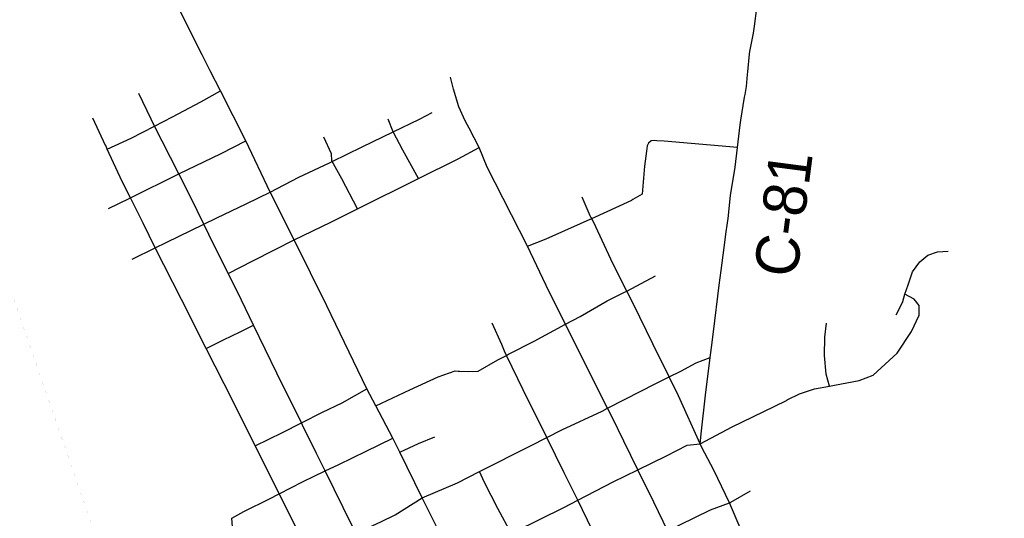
# Model space of a CAD drawing. Header units: feet. Extents: x 2045852 to 2423567, y 671180 to 1091522.
# Tile 81 of 101: x 2247620 to 2254441, y 924868 to 928326. Entities that reach past the tile are written whole.
import ezdxf

# ---------------------------------------------------------------- set-up
doc = ezdxf.new("R2010")
doc.units = ezdxf.units.FT
doc.header["$MEASUREMENT"] = 0
doc.linetypes.add('rr2', pattern=[0])
for name, color, linetype in [('GM_X_City_Street', 7, 'Continuous'), ('GM_X_County_Road', 3, 'Continuous'), ('GM_X_County_Road_Text', 3, 'Continuous'), ('GM_X_Rail_Line', 7, 'rr2')]:
    doc.layers.add(name, color=color, linetype=linetype)
doc.styles.add('Style-font30', font='font30.shx')

msp = doc.modelspace()

# ---------------------------------------------------------------- linework, layer by layer
at = {"layer": 'GM_X_City_Street', "flags": 128}
for points in [[(2248884.1, 928082.1), (2248647.1, 928557.9), (2248347.4, 929161), (2248190.5, 929476.5), (2248057.7, 929732), (2248034.4, 929781.4)], [(2252663.8, 927963.1), (2252675.8, 928088.8), (2252678.6, 928104.5), (2252702.2, 928231.6), (2252709.7, 928281.6), (2252726.4, 928406.1), (2252727, 928421.7), (2252727.5, 928433.5)], [(2251257.7, 923312.5), (2251054.1, 923719.7), (2250837.4, 924149.5), (2250617.1, 924588.7), (2250408.2, 925009.2), (2250253.4, 925326.1), (2250205.3, 925424.5), (2250087.4, 925649), (2250025.8, 925765.8), (2249747.7, 926342.5), (2249520.9, 926799.7), (2249356, 927130.7), (2249186.8, 927485.4), (2249010.4, 927831.6), (2248939.4, 927971.1), (2248884.1, 928082.1)], [(2250803.6, 927440.2), (2250732.7, 927572.6), (2250704.8, 927624.6), (2250661.3, 927722.1), (2250625.5, 927843.7), (2250604.3, 927927.5)], [(2248226.6, 927429.1), (2248391.5, 927503.8), (2248554.3, 927587.9), (2248679.5, 927652.5), (2248874, 927755.7), (2249010.4, 927831.6)], [(2249579.4, 925514.4), (2249579.1, 925515), (2249571.7, 925530), (2249400.2, 925875.5), (2249239.4, 926207.8), (2249127.7, 926438.6), (2249064.6, 926565.3), (2248929.7, 926836.5), (2248895.3, 926907.8), (2248803.8, 927097.1), (2248723.2, 927255.8), (2248607.9, 927483), (2248554.3, 927587.9), (2248529.6, 927636.2), (2248444.9, 927813.3)], [(2249776, 927338.8), (2249776.1, 927338.8), (2249785.3, 927343.3), (2249991.2, 927443.9), (2250207.2, 927548.6), (2250390.5, 927636.4), (2250477.9, 927681.8)], [(2248215.4, 927453.1), (2248127.3, 927642.1)], [(2250381.8, 927224.4), (2250273.7, 927420.1), (2250207.2, 927548.6), (2250172.4, 927635.1)], [(2249237.2, 925400.1), (2249236.7, 925401.2), (2249037.2, 925801.8), (2248912.8, 926046.1), (2248740.3, 926384.6), (2248559.3, 926744.8), (2248474.3, 926913.7), (2248386.4, 927090.7), (2248329.9, 927204.2), (2248226.6, 927429.1), (2248215.5, 927452.8), (2248215.4, 927453.1)], [(2248377.6, 927086.4), (2248386.4, 927090.7), (2248723.2, 927255.8), (2249015.4, 927399), (2249186.8, 927485.4)], [(2249785.3, 927343.3), (2249782.5, 927348.5), (2249779.8, 927394.6), (2249726, 927512)], [(2252591.4, 927440.3), (2252084.6, 927484.2), (2252033.1, 927486.5), (2252016.3, 927487.6), (2251995, 927486.5), (2251974.9, 927470.6), (2251965.9, 927450.4), (2251962.5, 927413.4), (2251949.1, 927310.4), (2251942.4, 927226.4), (2251932.3, 927116.9), (2251867.3, 927078.5), (2251860.5, 927073.5)], [(2249520.9, 926799.7), (2249774.8, 926921.4), (2249959.2, 927013.1), (2250381.8, 927224.4), (2250656.7, 927361.8), (2250803.6, 927440.2)], [(2251660.7, 925693.8), (2251619.5, 925775.9), (2251539.8, 925934.7), (2251400.8, 926213.9), (2251288.3, 926439.7), (2251137.7, 926755.9), (2250857.5, 927302.4), (2250803.6, 927440.2)], [(2249356, 927130.7), (2249554.1, 927232.8), (2249766.7, 927334.2), (2249776, 927338.8)], [(2249959.2, 927013.1), (2249852.4, 927221.3), (2249794.6, 927326.6), (2249785.3, 927343.3)], [(2248400, 926666), (2248559.3, 926744.8), (2248634.4, 926781.9), (2248895.3, 926907.8), (2248986, 926951.6), (2249188.7, 927048.8), (2249356, 927130.7)], [(2248234.7, 927016.3), (2248377.5, 927086.3), (2248377.6, 927086.4)], [(2251580.1, 926951.5), (2251579.7, 926952.2), (2251572.4, 926966.8), (2251516.5, 927096.1)], [(2251572.9, 926942.8), (2251573.3, 926942.9), (2251582.3, 926947.1), (2251689.9, 926996.6), (2251860.5, 927073.5)], [(2251137.7, 926755.9), (2251266.9, 926805.9), (2251505.2, 926911.7), (2251572.9, 926942.8)], [(2251715.4, 926665.9), (2251611.5, 926889.2), (2251582.3, 926947.1), (2251580.1, 926951.5)], [(2249064.6, 926565.3), (2249234.6, 926654.7), (2249385.5, 926729.1), (2249520.9, 926799.7)], [(2253692.2, 926279.8), (2253707.7, 926308.1), (2253738.8, 926370.7), (2253752, 926423), (2253775, 926487.4), (2253805.7, 926578), (2253856.6, 926646.9), (2253909.9, 926693.8), (2253977.6, 926716.8), (2254051.5, 926719.9)], [(2252332.9, 925385.2), (2252184.9, 925718.2), (2252119.9, 925848.7), (2252005.6, 926078), (2251871.5, 926352.4), (2251825.6, 926444.1), (2251727.2, 926640.6), (2251716.1, 926664.5), (2251715.4, 926665.9)], [(2252412, 926052.3), (2252425.8, 926162.4), (2252466.3, 926485.7), (2252479.4, 926586.4)], [(2250992.5, 925998.3), (2251006.3, 926005.4), (2251183.8, 926097), (2251400.8, 926213.9), (2251501.4, 926268.1), (2251689.9, 926375.2), (2251805.1, 926433.1), (2251825.6, 926444.1), (2252025.4, 926550.7)], [(2252935.6, 925688.2), (2252936.6, 925688.7), (2253022.5, 925730.9), (2253126, 925766.5), (2253229.6, 925784.7), (2253263.6, 925790.6), (2253435, 925823.3), (2253532.5, 925860.8), (2253698.1, 926013.6), (2253797.9, 926163.3), (2253850.2, 926276.2), (2253851.2, 926344.3), (2253816.5, 926387.9), (2253752, 926423)], [(2250959.4, 926072.3), (2250893.1, 926220.3)], [(2253229.6, 925784.7), (2253206.4, 925867.9), (2253194.5, 925997.9), (2253198.6, 926124.1), (2253209.2, 926220.5)], [(2248912.8, 926046.1), (2249032.6, 926106.4), (2249147.8, 926162.3), (2249239.4, 926207.8)], [(2251671.5, 924618.6), (2251586.7, 924788.8), (2251486, 924993.1), (2251392.7, 925182.4), (2251271.3, 925428.3), (2251108.1, 925758.9), (2250994.6, 925993.6), (2250992.5, 925998.3), (2250979.5, 926027.3), (2250959.4, 926072.3)], [(2250408.2, 925009.2), (2250652.3, 925114.1), (2250806, 925193.4), (2251158.4, 925370.1), (2251271.3, 925428.3), (2251374.7, 925481.6), (2251654.6, 925612), (2251692, 925631.2), (2251815.4, 925694.6), (2252021.7, 925799.9), (2252119.9, 925848.7), (2252200.4, 925888.7), (2252305.5, 925946.4), (2252403.2, 925982.2)], [(2250658.3, 925889.1), (2250667.3, 925888.7), (2250728.7, 925885.6), (2250796.7, 925888.6), (2250931.6, 925966.8), (2250992.5, 925998.3)], [(2250087.4, 925649), (2250322.4, 925759.2), (2250519.1, 925850.3), (2250636.6, 925890.2), (2250658.3, 925889.1)], [(2249251.3, 925371.9), (2249440.4, 925463.2), (2249571.7, 925530), (2249716.4, 925603.6), (2249853.5, 925667.9), (2250025.8, 925765.8)], [(2253058.1, 922864.5), (2252958.5, 923062.1), (2252805.9, 923374.3), (2252743.3, 923503.7), (2252665.6, 923664.6), (2252562.5, 923871.3), (2252534.3, 923928.4), (2252444.9, 924109.8), (2252322.3, 924353.8), (2252216.2, 924565), (2252110.8, 924779.5), (2252012, 924980.5), (2251902.9, 925204.5), (2251805.7, 925404), (2251723.3, 925569), (2251692, 925631.2), (2251660.7, 925693.8)], [(2252332.9, 925385.2), (2252556, 925503.5), (2252845.9, 925644.1), (2252935.6, 925688.2)], [(2249950.9, 924764.3), (2249922.2, 924817), (2249736.2, 925196.9), (2249676.7, 925318.4), (2249579.4, 925514.4)], [(2249090.4, 924868.1), (2249173.7, 924915.4), (2249350.3, 925002.2), (2249418, 925037.7), (2249578.5, 925121.8), (2249736.2, 925196.9), (2249830.6, 925241.8), (2250019.2, 925334.8), (2250205.3, 925424.5)], [(2250253.4, 925326.1), (2250382.3, 925386.4), (2250495.6, 925434.2)], [(2250053.7, 923768.8), (2249883, 924096.9), (2249837.9, 924189.3), (2249688.9, 924494.8), (2249635.7, 924601.4), (2249418, 925037.7), (2249315.6, 925242.8), (2249251.3, 925371.9), (2249237.2, 925400.1)], [(2250617.1, 924588.7), (2250906.9, 924694.8), (2251027.6, 924760.6), (2251057.5, 924778.3), (2251389.9, 924943), (2251486, 924993.1), (2251732.3, 925121.3), (2251902.9, 925204.5), (2252101.7, 925301.4), (2252244.5, 925374.9), (2252332.9, 925385.2)], [(2254549.7, 921874.4), (2254362.2, 922061), (2254211.9, 922213), (2253953.8, 922474), (2253885.8, 922539.9), (2253622, 922795.5), (2253582.7, 922832.2), (2253580.5, 922835.5), (2253537.9, 922899.2), (2253507.7, 923019.6), (2253382.1, 923248.8), (2253148.4, 923700.5), (2253028.7, 923949.9), (2252948.9, 924115.3), (2252941, 924131), (2252840.5, 924332.6), (2252738.1, 924547.9), (2252735.5, 924553.2), (2252611.3, 924803), (2252537.4, 924974.6), (2252428.3, 925201), (2252345.8, 925360.3)], [(2251027.6, 924760.6), (2250932.8, 924937), (2250840.2, 925115.8), (2250806, 925193.4)], [(2248646.8, 924108.6), (2248972.2, 924269.5), (2249281.1, 924424), (2249552.6, 924559.9), (2249635.7, 924601.4), (2249639.8, 924603.4), (2249856.4, 924719.7), (2249950.9, 924764.3), (2250121.8, 924844.8), (2250220.9, 924892.3), (2250408.2, 925009.2)], [(2252544.7, 924978.8), (2252546.4, 924979.8), (2252681.8, 925058)], [(2250837.4, 924149.5), (2251081.1, 924264.2), (2251265.2, 924357.3), (2251424.2, 924437.8), (2251695, 924571.4), (2251797.1, 924621.8), (2252037.1, 924741.6), (2252110.8, 924779.5), (2252193.7, 924822.1), (2252406, 924927.6), (2252537.4, 924974.6), (2252544.7, 924978.8)], [(2249131.6, 924726.5), (2249131.1, 924727.6), (2249120.2, 924750.4), (2249093.3, 924808), (2249090.4, 924868.1)]]:
    msp.add_lwpolyline(points, dxfattribs=at)
at = {"layer": 'GM_X_County_Road', "flags": 128}
for points in [[(2252645.1, 927805.9), (2252654.2, 927862.1), (2252662.3, 927946.4), (2252663.8, 927963.1)], [(2252591.4, 927440.3), (2252611.1, 927597), (2252616.3, 927628.8), (2252642.1, 927787.8), (2252645.1, 927805.9)], [(2252500.1, 926746.6), (2252514, 926854.5), (2252528.1, 926946.7), (2252544.3, 927107.2), (2252576.2, 927304), (2252591.4, 927440.3)], [(2252479.4, 926586.4), (2252500.1, 926746.6)], [(2252345.8, 925360.3), (2252332.9, 925385.2), (2252343, 925474.5), (2252371, 925721.6), (2252403.2, 925982.2), (2252412, 926052.3)]]:
    msp.add_lwpolyline(points, dxfattribs=at)
at = {"layer": 'GM_X_Rail_Line', "ltscale": 0.125, "const_width": 0.18, "flags": 128}
msp.add_lwpolyline([(2249641.6, 921138.5), (2248820.2, 922831.8), (2248710, 923114.9), (2248657.1, 923289.8), (2248594.2, 923443.9), (2248403, 924000.5), (2247143.6, 927649.8), (2246495.4, 929581.1), (2246357.8, 929969), (2246267.6, 930234.8), (2246156.5, 930597.8), (2246097.2, 930947.6), (2245550.6, 934540), (2245212.4, 936486.1), (2245095.6, 936854), (2245042.2, 937047.7), (2244772.9, 937589.8), (2244670.7, 937782), (2244552.8, 937944.8), (2244220.6, 938392.4), (2242376.9, 940816), (2241495.9, 941973.1)], dxfattribs=at)

# ---------------------------------------------------------------- texts
at = {"layer": 'GM_X_County_Road_Text', "style": 'Style-font30'}
msp.add_text('C-81', height=300, rotation=82.55811, dxfattribs=at).set_placement((2253002, 926529.3))

doc.saveas('drawing.dxf')
